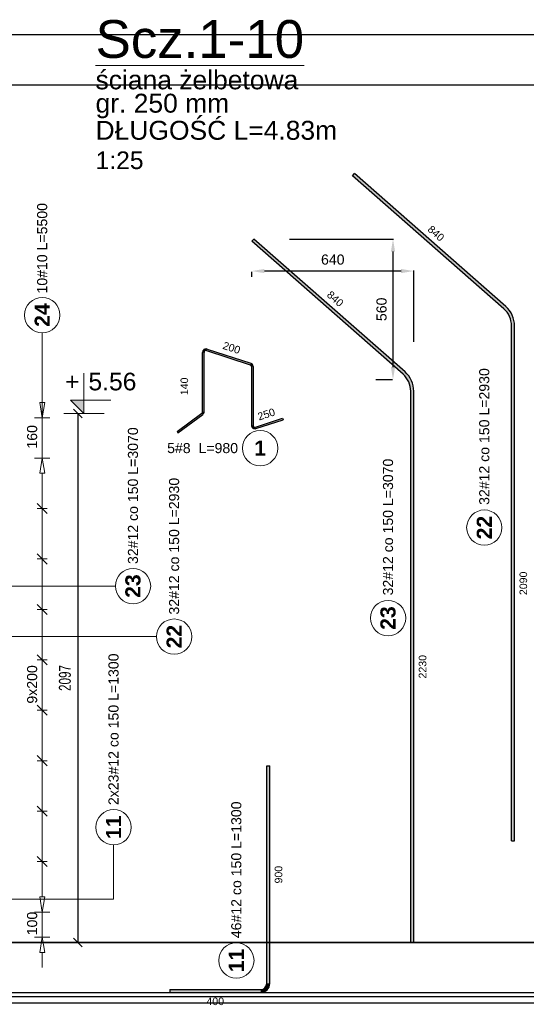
# Model space of a CAD drawing. Extents: x -1474 to 455485, y -101625 to 75879.
# Tile 38 of 40: x 371779 to 373788, y -87599 to -83694. Entities that reach past the tile are written whole.
import ezdxf
from ezdxf.enums import TextEntityAlignment as Align

# ---------------------------------------------------------------- set-up
doc = ezdxf.new("R2010")
doc.units = 0
doc.header["$LTSCALE"] = 10
doc.header["$MEASUREMENT"] = 0
doc.layers.add('P-Opis', color=1, linetype='Continuous', lineweight=18)
doc.layers.add('P-Wymiar', color=254, linetype='Continuous', lineweight=9)
for name, color, linetype in [('RCAD_opis kształtu pręta', 7, 'Continuous'), ('RCAD_opis rozkładu', 7, 'Continuous'), ('RCAD_pręt wyrzucony', 130, 'Continuous'), ('RCAD_symbole graficzne', 7, 'Continuous')]:
    doc.layers.add(name, color=color, linetype=linetype)
doc.styles.add('_Fd Opis', font='arial.ttf')
doc.styles.add('ROMANS', font='arial.ttf', dxfattribs={"width": 0.7})
doc.styles.add('style1', font='arial.ttf')
doc.styles.add('style3', font='arialbd.ttf')
doc.dimstyles.new('A25', dxfattribs={"dimscale": 27, "dimtxt": 1.75, "dimasz": 0.05, "dimexe": 0, "dimexo": 0, "dimgap": 1, "dimtad": 1, "dimdec": 4, "dimrnd": 1, "dimdsep": 46, "dimtxsty": 'ROMANS', "dimblk": '[[[[[[[[', "dimcen": 2, "dimdle": 2, "dimse1": 1, "dimse2": 1, "dimclrd": 256, "dimclrt": 1, "dimadec": 0, "dimazin": 0, "dimtfac": 1, "dimtdec": 4, "dimtix": 1, "dimtmove": 2, "dimatfit": 3, "dimldrblk": '[[[[[[[[', "dimfxl": 0, "dimtvp": 0.6, "dimtolj": 1, "dimlwd": -1, "dimarcsym": 0})
doc.dimstyles.new('RBCT DIM 20', dxfattribs={"dimtxt": 40, "dimasz": 50, "dimexe": 2.5, "dimexo": 150, "dimgap": 25, "dimtad": 1, "dimdec": 0, "dimzin": 1, "dimtxsty": 'style1', "dimcen": 50, "dimclrd": 8, "dimclre": 8, "dimclrt": 2, "dimadec": 0, "dimazin": 0, "dimtfac": 1, "dimtdec": 0, "dimtmove": 0, "dimatfit": 3, "dimfxl": 1, "dimarcsym": 0})

# ---------------------------------------------------------------- blocks, each defined once
blk = doc.blocks.new('[[[[[[[[')
at = {"layer": 'P-Wymiar'}
for p, q in [((-12.7, -12.7), (12.7, 12.7)), ((0, 0), (-4.6, 0)), ((0, 18), (0, -18))]:
    blk.add_line(p, q, dxfattribs=at)
blk = doc.blocks.new('*D179')
at = {"transparency": 16777216}
blk.add_line((372009.3, -85257.4), (372009.3, -87351.6), dxfattribs=at)
at = {"layer": 'Defpoints', "color": 0, "transparency": 16777216}
for p in [(371159.1, -85256.1), (371262.1, -87352.9), (372009.3, -87352.9)]:
    blk.add_point(p, dxfattribs=at)
at = {"transparency": 16777216, "xscale": 1.35, "yscale": 1.35, "zscale": 1.35}
for p, rotation in [((372009.3, -85256.1), 90), ((372009.3, -87352.9), 270)]:
    blk.add_blockref('[[[[[[[[', p, dxfattribs=dict(at, rotation=rotation))
at = {"color": 1, "transparency": 16777216, "insert": (371958.2, -86304.5), "char_height": 47.25, "attachment_point": 5, "rotation": 90, "style": 'ROMANS', "bg_fill": 3, "box_fill_scale": 1.25, "bg_fill_color": 256, "bg_fill_true_color": 13158600, "bg_fill_transparency": 0}
blk.add_mtext('\\A1;2097', dxfattribs=at)
blk = doc.blocks.new('*D186')
at = {"color": 8, "lineweight": -2, "transparency": 16777216}
for p, q in [((372699.1, -84713.9), (372699.1, -84693.4)), ((373291.3, -84690.9), (372749.1, -84690.9)), ((373341.3, -84971.5), (373341.3, -84688.4))]:
    blk.add_line(p, q, dxfattribs=at)
at = {"color": 8, "transparency": 16777216}
for points in [[(372749.1, -84682.6), (372749.1, -84699.2), (372699.1, -84690.9)], [(373291.3, -84682.6), (373291.3, -84699.2), (373341.3, -84690.9)]]:
    blk.add_solid(points, dxfattribs=at)
at = {"layer": 'Defpoints', "color": 0, "transparency": 16777216}
for p in [(372699.1, -84563.9), (372699.1, -84690.9), (373341.3, -85121.5)]:
    blk.add_point(p, dxfattribs=at)
at = {"color": 2, "transparency": 16777216, "insert": (373020.2, -84645.5), "char_height": 40, "attachment_point": 5, "style": 'style1'}
blk.add_mtext('640', dxfattribs=at)
blk = doc.blocks.new('*D187')
at = {"color": 8, "lineweight": -2, "transparency": 16777216}
for p, q in [((372849.1, -84563.9), (373261.5, -84563.9)), ((373259, -85071.5), (373259, -84613.9)), ((373191.3, -85121.5), (373256.5, -85121.5))]:
    blk.add_line(p, q, dxfattribs=at)
at = {"color": 8, "transparency": 16777216}
for points in [[(373250.7, -84613.9), (373267.4, -84613.9), (373259, -84563.9)], [(373250.7, -85071.5), (373267.4, -85071.5), (373259, -85121.5)]]:
    blk.add_solid(points, dxfattribs=at)
at = {"layer": 'Defpoints', "color": 0, "transparency": 16777216}
for p in [(372699.1, -84563.9), (373259, -84563.9), (373341.3, -85121.5)]:
    blk.add_point(p, dxfattribs=at)
at = {"color": 2, "transparency": 16777216, "insert": (373213.6, -84842.7), "char_height": 40, "attachment_point": 5, "rotation": 90, "style": 'style1'}
blk.add_mtext('560', dxfattribs=at)

msp = doc.modelspace()

# ---------------------------------------------------------------- hatches: boundary and pattern name
at = {"layer": 'RCAD_pręt wyrzucony'}
for points in [[(373706.21436, -84831.37416), (373698.29093, -84840.38633), (373098.68064, -84313.21436), (373106.60407, -84304.20218)], [(373306.64629, -85091.03064), (373298.72286, -85100.04282), (372699.11257, -84572.87085), (372707.036, -84563.85867)], [(373740.86524, -86950.62568), (373728.86524, -86950.62568), (373728.86524, -84907.97766), (373740.86524, -84907.97766)], [(372509.96226, -85248.56387), (372503.96226, -85248.56387), (372503.96226, -85013.31984), (372509.96226, -85013.31984)], [(372519.77989, -85006.18691), (372521.63399, -85000.48057), (372694.64952, -85056.69673), (372692.79542, -85062.40307)], [(372697.97779, -85069.53599), (372703.97779, -85069.53599), (372703.97779, -85302.45528), (372697.97779, -85302.45528)], [(373341.29717, -87352.33639), (373329.29717, -87352.33639), (373329.29717, -85167.63415), (373341.29717, -85167.63415)], [(372406.11827, -85331.94304), (372402.55777, -85327.11366), (372500.91288, -85254.60059), (372504.47338, -85259.42997)], [(372715.64952, -85315.29455), (372713.79542, -85309.58821), (372821.31045, -85274.65446), (372823.16455, -85280.3608)], [(372770.18138, -87515.93326), (372758.18138, -87515.93326), (372758.18138, -86652.93326), (372770.18138, -86652.93326)], [(372374.18138, -87551.93326), (372374.18138, -87539.93326), (372734.18138, -87539.93326), (372734.18138, -87551.93326)]]:
    msp.add_hatch(color=4, dxfattribs=at).paths.add_polyline_path(points, flags=0)
h = msp.add_hatch(color=4, dxfattribs=at)
edge = h.paths.add_edge_path(flags=0)
edge.add_line((373740.86524, -84907.97766), (373728.86524, -84907.97766))
edge.add_arc((373638.86524, -84907.97766), 90, 0, 48.67835589)
edge.add_line((373698.29093, -84840.38633), (373706.21436, -84831.37416))
edge.add_arc((373638.86524, -84907.97766), 102, 360, 408.67835589, ccw=False)
h = msp.add_hatch(color=4, dxfattribs=at)
edge = h.paths.add_edge_path(flags=0)
edge.add_line((372521.63399, -85000.48057), (372519.77989, -85006.18691))
edge.add_arc((372517.46226, -85013.31984), 7.5, 72, 180)
edge.add_line((372509.96226, -85013.31984), (372503.96226, -85013.31984))
edge.add_arc((372517.46226, -85013.31984), 13.5, 432, 540, ccw=False)
h = msp.add_hatch(color=4, dxfattribs=at)
edge = h.paths.add_edge_path(flags=0)
edge.add_line((372703.97779, -85069.53599), (372697.97779, -85069.53599))
edge.add_arc((372690.47779, -85069.53599), 7.5, 0, 72)
edge.add_line((372692.79542, -85062.40307), (372694.64952, -85056.69673))
edge.add_arc((372690.47779, -85069.53599), 13.5, 360, 432, ccw=False)
h = msp.add_hatch(color=4, dxfattribs=at)
edge = h.paths.add_edge_path(flags=0)
edge.add_line((373341.29717, -85167.63415), (373329.29717, -85167.63415))
edge.add_arc((373239.29717, -85167.63415), 90, 0, 48.67835589)
edge.add_line((373298.72286, -85100.04282), (373306.64629, -85091.03064))
edge.add_arc((373239.29717, -85167.63415), 102, 360, 408.67835589, ccw=False)
h = msp.add_hatch(color=4, dxfattribs=at)
edge = h.paths.add_edge_path(flags=0)
edge.add_line((372504.47338, -85259.42997), (372500.91288, -85254.60059))
edge.add_arc((372496.46226, -85248.56387), 7.5, -53.60021387, 0)
edge.add_line((372503.96226, -85248.56387), (372509.96226, -85248.56387))
edge.add_arc((372496.46226, -85248.56387), 13.5, 306.39978613, 360, ccw=False)
h = msp.add_hatch(color=4, dxfattribs=at)
edge = h.paths.add_edge_path(flags=0)
edge.add_line((372697.97779, -85302.45528), (372703.97779, -85302.45528))
edge.add_arc((372711.47779, -85302.45528), 7.5, -180, -72)
edge.add_line((372713.79542, -85309.58821), (372715.64952, -85315.29455))
edge.add_arc((372711.47779, -85302.45528), 13.5, 180, 288, ccw=False)
h = msp.add_hatch(color=4, dxfattribs=at)
edge = h.paths.add_edge_path(flags=0)
edge.add_line((372734.18138, -87551.93326), (372734.18138, -87539.93326))
edge.add_arc((372734.18138, -87515.93326), 24, -90.00000001, -0.00000001)
edge.add_line((372758.18138, -87515.93326), (372770.18138, -87515.93326))
edge.add_arc((372734.18138, -87515.93326), 36, 269.99999999, 359.99999999, ccw=False)

# ---------------------------------------------------------------- linework, layer by layer
at = {"layer": 'Defpoints', "color": 21}
for p in [(238098.40145, -83752.93326), (231219.52352, -83752.93326), (244474.54756, -83752.93326), (237595.66964, -83752.93326), (275978.67385, -83752.93326), (269099.79593, -83752.93326), (282354.81997, -83752.93326), (275475.94204, -83752.93326), (238152.43513, -83952.93326), (231273.5572, -83952.93326), (244528.58124, -83952.93326), (237649.70332, -83952.93326), (276032.70753, -83952.93326), (269153.82961, -83952.93326), (282408.85365, -83952.93326), (275529.97572, -83952.93326), (243115.86313, -87352.60185), (331205.41923, -87352.60185), (236236.98521, -87352.60185), (324326.5413, -87352.60185), (294834.79637, -87352.60185), (382924.35247, -87352.60185), (287955.91844, -87352.60185), (376045.47454, -87352.60185), (249492.00924, -87352.60185), (337581.56534, -87352.60185), (242613.13132, -87352.60185), (330702.68742, -87352.60185), (301210.94248, -87352.60185), (389300.49858, -87352.60185), (294332.06456, -87352.60185), (382421.62065, -87352.60185), (232413.86384, -87352.93326), (320503.41994, -87352.93326), (225534.98592, -87352.93326), (313624.54202, -87352.93326), (284132.79708, -87352.93326), (372222.35318, -87352.93326), (277253.91915, -87352.93326), (365343.47525, -87352.93326), (238790.00996, -87352.93326), (326879.56605, -87352.93326), (231911.13203, -87352.93326), (320000.68813, -87352.93326), (290508.94319, -87352.93326), (378598.49929, -87352.93326), (283630.06527, -87352.93326), (371719.62137, -87352.93326), (243115.86313, -87551.60185), (331205.41923, -87551.60185), (236236.98521, -87551.60185), (324326.5413, -87551.60185), (294834.79637, -87551.60185), (382924.35247, -87551.60185), (287955.91844, -87551.60185), (376045.47454, -87551.60185), (249492.00924, -87551.60185), (337581.56534, -87551.60185), (242613.13132, -87551.60185), (330702.68742, -87551.60185), (301210.94248, -87551.60185), (389300.49858, -87551.60185), (294332.06456, -87551.60185), (382421.62065, -87551.60185), (280996.13554, -87551.60185), (369085.69163, -87551.60185), (274117.25761, -87551.60185), (362206.81371, -87551.60185), (332715.06877, -87551.60185), (420804.62487, -87551.60185), (325836.19085, -87551.60185), (413925.74694, -87551.60185), (287372.28165, -87551.60185), (375461.83775, -87551.60185), (280493.40372, -87551.60185), (368582.95982, -87551.60185), (339091.21489, -87551.60185), (427180.77098, -87551.60185), (332212.33696, -87551.60185), (420301.89306, -87551.60185), (232413.86384, -87551.93326), (320503.41994, -87551.93326), (225534.98592, -87551.93326), (313624.54202, -87551.93326), (284132.79708, -87551.93326), (372222.35318, -87551.93326), (277253.91915, -87551.93326), (365343.47525, -87551.93326), (238790.00996, -87551.93326), (326879.56605, -87551.93326), (231911.13203, -87551.93326), (320000.68813, -87551.93326), (290508.94319, -87551.93326), (378598.49929, -87551.93326), (283630.06527, -87551.93326), (371719.62137, -87551.93326), (270294.13625, -87551.93326), (358383.69234, -87551.93326), (263415.25832, -87551.93326), (351504.81442, -87551.93326), (322013.06948, -87551.93326), (410102.62558, -87551.93326), (315134.19156, -87551.93326), (403223.74766, -87551.93326), (276670.28236, -87551.93326), (364759.83846, -87551.93326), (269791.40444, -87551.93326), (357880.96053, -87551.93326), (328389.2156, -87551.93326), (416478.7717, -87551.93326), (321510.33767, -87551.93326), (409599.89377, -87551.93326), (243115.86313, -87567.60185), (331205.41923, -87567.60185), (236236.98521, -87567.60185), (324326.5413, -87567.60185), (294834.79637, -87567.60185), (382924.35247, -87567.60185), (287955.91844, -87567.60185), (376045.47454, -87567.60185), (249492.00924, -87567.60185), (337581.56534, -87567.60185), (242613.13132, -87567.60185), (330702.68742, -87567.60185), (301210.94248, -87567.60185), (389300.49858, -87567.60185), (294332.06456, -87567.60185), (382421.62065, -87567.60185), (280996.13554, -87567.60185), (369085.69163, -87567.60185), (274117.25761, -87567.60185), (362206.81371, -87567.60185), (332715.06877, -87567.60185), (420804.62487, -87567.60185), (325836.19085, -87567.60185), (413925.74694, -87567.60185), (287372.28165, -87567.60185), (375461.83775, -87567.60185), (280493.40372, -87567.60185), (368582.95982, -87567.60185), (339091.21489, -87567.60185), (427180.77098, -87567.60185), (332212.33696, -87567.60185), (420301.89306, -87567.60185), (232413.86384, -87567.93326), (320503.41994, -87567.93326), (225534.98592, -87567.93326), (313624.54202, -87567.93326), (284132.79708, -87567.93326), (372222.35318, -87567.93326), (277253.91915, -87567.93326), (365343.47525, -87567.93326), (238790.00996, -87567.93326), (326879.56605, -87567.93326), (231911.13203, -87567.93326), (320000.68813, -87567.93326), (290508.94319, -87567.93326), (378598.49929, -87567.93326), (283630.06527, -87567.93326), (371719.62137, -87567.93326), (270294.13625, -87567.93326), (358383.69234, -87567.93326), (263415.25832, -87567.93326), (351504.81442, -87567.93326), (322013.06948, -87567.93326), (410102.62558, -87567.93326), (315134.19156, -87567.93326), (403223.74766, -87567.93326), (276670.28236, -87567.93326), (364759.83846, -87567.93326), (269791.40444, -87567.93326), (357880.96053, -87567.93326), (328389.2156, -87567.93326), (416478.7717, -87567.93326), (321510.33767, -87567.93326), (409599.89377, -87567.93326), (243115.86313, -87592.60185), (331205.41923, -87592.60185), (236236.98521, -87592.60185), (324326.5413, -87592.60185), (294834.79637, -87592.60185), (382924.35247, -87592.60185), (287955.91844, -87592.60185), (376045.47454, -87592.60185), (249492.00924, -87592.60185), (337581.56534, -87592.60185), (242613.13132, -87592.60185), (330702.68742, -87592.60185), (301210.94248, -87592.60185), (389300.49858, -87592.60185), (294332.06456, -87592.60185), (382421.62065, -87592.60185), (280996.13554, -87592.60185), (369085.69163, -87592.60185), (274117.25761, -87592.60185), (362206.81371, -87592.60185), (332715.06877, -87592.60185), (420804.62487, -87592.60185), (325836.19085, -87592.60185), (413925.74694, -87592.60185), (287372.28165, -87592.60185), (375461.83775, -87592.60185), (280493.40372, -87592.60185), (368582.95982, -87592.60185), (339091.21489, -87592.60185), (427180.77098, -87592.60185), (332212.33696, -87592.60185), (420301.89306, -87592.60185), (232413.86384, -87592.93326), (320503.41994, -87592.93326), (225534.98592, -87592.93326), (313624.54202, -87592.93326), (284132.79708, -87592.93326), (372222.35318, -87592.93326), (277253.91915, -87592.93326), (365343.47525, -87592.93326), (238790.00996, -87592.93326), (326879.56605, -87592.93326), (231911.13203, -87592.93326), (320000.68813, -87592.93326), (290508.94319, -87592.93326), (378598.49929, -87592.93326), (283630.06527, -87592.93326), (371719.62137, -87592.93326), (270294.13625, -87592.93326), (358383.69234, -87592.93326), (263415.25832, -87592.93326), (351504.81442, -87592.93326), (322013.06948, -87592.93326), (410102.62558, -87592.93326), (315134.19156, -87592.93326), (403223.74766, -87592.93326), (276670.28236, -87592.93326), (364759.83846, -87592.93326), (269791.40444, -87592.93326), (357880.96053, -87592.93326), (328389.2156, -87592.93326), (416478.7717, -87592.93326), (321510.33767, -87592.93326), (409599.89377, -87592.93326)]:
    msp.add_xline(p, (1, 0), dxfattribs=at)
at = {"layer": 'RCAD_opis kształtu pręta', "color": 8, "lineweight": 0}
msp.add_line((372151.03344, -87181.22212), (372151.03344, -86966.47775), dxfattribs=at)
for centre in [(372228.12608, -85940.15488), (372391.19825, -86140.57286), (372151.03344, -86896.47775)]:
    msp.add_circle(centre, 70, dxfattribs=at)
at = {"layer": 'RCAD_opis rozkładu', "color": 8, "lineweight": 0}
for p, q in [((371868.16883, -85152.61152), (371868.16883, -85212.61152)), ((371878.16883, -85212.61152), (371858.16883, -85212.61152)), ((371858.16883, -87392.60185), (371878.16883, -87392.60185)), ((371868.16883, -87452.60185), (371868.16883, -87392.60185))]:
    msp.add_line(p, q, dxfattribs=at)
msp.add_circle((371868.16883, -84865.69627), 70, dxfattribs=at)
at = {"layer": 'RCAD_pręt wyrzucony', "color": 4}
for p, q in [((373098.68064, -84313.21436), (373106.60407, -84304.20218)), ((373698.29093, -84840.38633), (373098.68064, -84313.21436)), ((373706.21436, -84831.37416), (373106.60407, -84304.20218)), ((372699.11257, -84572.87085), (372707.036, -84563.85867)), ((373306.64629, -85091.03064), (372707.036, -84563.85867)), ((373298.72286, -85100.04282), (372699.11257, -84572.87085)), ((373728.86524, -86950.62568), (373728.86524, -84907.97766)), ((373740.86524, -86950.62568), (373740.86524, -84907.97766)), ((372503.96226, -85248.56387), (372503.96226, -85013.31984)), ((372509.96226, -85248.56387), (372509.96226, -85013.31984)), ((372519.77989, -85006.18691), (372692.79542, -85062.40307)), ((372521.63399, -85000.48057), (372694.64952, -85056.69673)), ((372697.97779, -85069.53599), (372697.97779, -85302.45528)), ((372703.97779, -85069.53599), (372703.97779, -85302.45528)), ((373329.29717, -87352.33639), (373329.29717, -85167.63415)), ((373341.29717, -87352.33639), (373341.29717, -85167.63415)), ((372402.55777, -85327.11366), (372500.91288, -85254.60059)), ((372406.11827, -85331.94304), (372504.47338, -85259.42997)), ((372713.79542, -85309.58821), (372821.31045, -85274.65446)), ((372715.64952, -85315.29455), (372823.16455, -85280.3608)), ((372821.31045, -85274.65446), (372823.16455, -85280.3608)), ((372402.55777, -85327.11366), (372406.11827, -85331.94304)), ((372758.18138, -87515.93326), (372758.18138, -86652.93326)), ((372758.18138, -86652.93326), (372770.18138, -86652.93326)), ((372770.18138, -87515.93326), (372770.18138, -86652.93326)), ((373728.86524, -86950.62568), (373740.86524, -86950.62568)), ((373329.29717, -87352.33639), (373341.29717, -87352.33639)), ((372374.18138, -87539.93326), (372734.18138, -87539.93326)), ((372374.18138, -87539.93326), (372374.18138, -87551.93326)), ((372374.18138, -87551.93326), (372734.18138, -87551.93326))]:
    msp.add_line(p, q, dxfattribs=at)
at = {"layer": 'RCAD_pręt wyrzucony', "color": 8, "lineweight": 0}
for centre in [(372732.16937, -85393.15867), (373620.99247, -85708.25979), (373239.39116, -86067.00033), (372637.84215, -87424.74817)]:
    msp.add_circle(centre, 70, dxfattribs=at)
at = {"layer": 'RCAD_pręt wyrzucony', "color": 4}
for centre, radius, start, end in [((373638.86524, -84907.97766), 90, 360, 48.67835589), ((373638.86524, -84907.97766), 102, 360, 48.67835589), ((372517.46226, -85013.31984), 13.5, 72, 180), ((372517.46226, -85013.31984), 7.5, 72, 180), ((372690.47779, -85069.53599), 7.5, 0, 72), ((372690.47779, -85069.53599), 13.5, 360, 72), ((373239.29717, -85167.63415), 90, 360, 48.67835589), ((373239.29717, -85167.63415), 102, 360, 48.67835589), ((372496.46226, -85248.56387), 7.5, 306.39978613, 360), ((372496.46226, -85248.56387), 13.5, 306.39978613, 360), ((372711.47779, -85302.45528), 13.5, 180, 288), ((372711.47779, -85302.45528), 7.5, 180, 288), ((372734.18138, -87515.93326), 24, 269.99999999, 359.99999999), ((372734.18138, -87515.93326), 36, 269.99999999, 359.99999999)]:
    msp.add_arc(centre, radius, start, end, dxfattribs=at)
at = {"layer": 'RCAD_symbole graficzne', "color": 1, "lineweight": 0}
msp.add_line((372140.29107, -85202.75992), (371980.29107, -85202.75992), dxfattribs=at)

# ---------------------------------------------------------------- texts
at = {"layer": 'P-Opis', "attachment_point": 4, "style": '_Fd Opis'}
for s, insert, char_height, width in [('{\\LScz.1-10}', (372079.6325, -83771.79001), 150, 652.1828104), ('ściana żelbetowa', (372079.6325, -83933.20441), 75, 803.7687585), ('gr. 250 mm', (372079.6325, -84036.58295), 75, 529.8601637), ('DŁUGOŚĆ L=4.83m', (372079.6325, -84133.24134), 75, 1016.1834925)]:
    msp.add_mtext(s, dxfattribs=dict(at, insert=insert, char_height=char_height, width=width))
at = {"layer": 'P-Opis', "insert": (372079.6325, -84252.052), "char_height": 70, "attachment_point": 4, "style": '_Fd Opis'}
msp.add_mtext('1:25', dxfattribs=at)
at = {"layer": 'RCAD_opis kształtu pręta', "color": 1, "attachment_point": 5, "rotation": 90}
for s, insert, char_height, style in [('32#12 co 150 L=3070', (372228.12608, -85581.54642), 40, 'style1'), ('32#12 co 150 L=2930', (372391.19825, -85781.9644), 40, 'style1'), ('23', (372228.12608, -85940.15488), 60, 'style3'), ('22', (372391.19825, -86140.57286), 60, 'style3'), ('2x23#12 co 150 L=1300', (372151.03344, -86508.00572), 40, 'style1'), ('11', (372151.03344, -86896.47775), 60, 'style3')]:
    msp.add_mtext(s, dxfattribs=dict(at, insert=insert, char_height=char_height, style=style))
at = {"layer": 'RCAD_opis rozkładu', "color": 2, "insert": (371868.16883, -84600.6076), "char_height": 40, "attachment_point": 5, "rotation": 90, "style": 'style1'}
msp.add_mtext('10#10 L=5500', dxfattribs=at)
at = {"layer": 'RCAD_opis rozkładu', "color": 1, "insert": (371868.16883, -84865.69627), "char_height": 60, "attachment_point": 5, "rotation": 90, "style": 'style3'}
msp.add_mtext('24', dxfattribs=at)
at = {"layer": 'RCAD_pręt wyrzucony', "color": 1, "attachment_point": 5}
for s, insert, char_height, rotation, style in [('840', (373429.5192, -84541.50265), 30, 318.67835589, 'style1'), ('840', (373029.95113, -84801.15914), 30, 318.67835589, 'style1'), ('200', (372618.95735, -84995.30167), 30, 342, 'style1'), ('140', (372431.737, -85148.11776), 30, 90, 'style1'), ('250', (372756.73734, -85258.83435), 30, 18, 'style1'), ('22', (373620.99247, -85708.25979), 60, 90, 'style3'), ('2090', (373775.86524, -85929.30167), 30, 90, 'style1'), ('23', (373239.39116, -86067.00033), 60, 90, 'style3'), ('2230', (373376.29717, -86259.98527), 30, 90, 'style1'), ('900', (372805.18138, -87084.43326), 30, 89.99999999, 'style1'), ('11', (372637.84215, -87424.74817), 60, 90, 'style3'), ('400', (372554.18138, -87586.93326), 30, 359.99999999, 'style1')]:
    msp.add_mtext(s, dxfattribs=dict(at, insert=insert, char_height=char_height, rotation=rotation, style=style))
at = {"layer": 'RCAD_pręt wyrzucony', "color": 2, "char_height": 40, "rotation": 90, "style": 'style1'}
for s, insert, attachment_point in [('32#12 co 150 L=2930', (373620.99247, -85618.25979), 4), ('32#12 co 150 L=3070', (373239.39116, -85977.00033), 4), ('46#12 co 150 L=1300', (372637.84215, -87065.32116), 5)]:
    msp.add_mtext(s, dxfattribs=dict(at, insert=insert, attachment_point=attachment_point))
at = {"layer": 'RCAD_pręt wyrzucony', "color": 2, "insert": (372504.05204, -85393.15867), "char_height": 40, "attachment_point": 5, "style": 'style1'}
msp.add_mtext('5#8  L=980', dxfattribs=at)
at = {"layer": 'RCAD_pręt wyrzucony', "color": 1, "insert": (372732.16937, -85393.15867), "char_height": 60, "attachment_point": 5, "style": 'style3'}
msp.add_mtext('1', dxfattribs=at)
at = {"layer": 'RCAD_symbole graficzne', "color": 2, "style": 'style1'}
msp.add_text('+', height=70, dxfattribs=at).set_placement((372015.84663, -85184.98214), align=Align.BOTTOM_RIGHT)
msp.add_text('5.56 ', height=70, dxfattribs=at).set_placement((372051.40219, -85184.98214), align=Align.BOTTOM_LEFT)

# ---------------------------------------------------------------- dimensions: what is measured, and where the dimension line sits
dim = msp.add_linear_dim(base=(372699.11257, -84690.89483), p1=(373341.29717, -85121.49539), p2=(372699.11257, -84563.85867), text='640', dimstyle='RBCT DIM 20')
dim.commit()
dim.dimension.update_dxf_attribs({"geometry": '*D186', "text_midpoint": (373020.20487, -84645.47191)})
dim = msp.add_linear_dim(base=(373259.02512, -84563.85867), p1=(373341.29717, -85121.49539), p2=(372699.11257, -84563.85867), angle=90, text='560', dimstyle='RBCT DIM 20')
dim.commit()
dim.dimension.update_dxf_attribs({"geometry": '*D187', "text_midpoint": (373213.6022, -84842.67703)})

# ---------------------------------------------------------------- next in the draw order: dimensions: what is measured, and where the dimension line sits
dim = msp.add_linear_dim(base=(372009.32441, -87352.93326), p1=(371159.13857, -85256.09325), p2=(371262.13902, -87352.93326), angle=90, dimstyle='A25', override={"dimfxl": 160, "dimfxlon": 1, "dimtfill": 1})
dim.commit()
dim.dimension.update_dxf_attribs({"geometry": '*D179', "text_midpoint": (371958.19983, -86304.51326)})

# ---------------------------------------------------------------- next in the draw order: hatches: boundary and pattern name
at = {"layer": 'RCAD_symbole graficzne'}
msp.add_hatch(color=1, dxfattribs=at).paths.add_polyline_path([(371980.29107, -85202.75992), (372033.62441, -85256.09325), (372033.62441, -85202.75992)], flags=0)

# ---------------------------------------------------------------- next in the draw order: linework, layer by layer
at = {"layer": 'Defpoints', "color": 21}
for p in [(280996.13554, -87352.60185), (369085.69163, -87352.60185), (274117.25761, -87352.60185), (362206.81371, -87352.60185), (332715.06877, -87352.60185), (420804.62487, -87352.60185), (325836.19085, -87352.60185), (413925.74694, -87352.60185), (287372.28165, -87352.60185), (375461.83775, -87352.60185), (280493.40372, -87352.60185), (368582.95982, -87352.60185), (339091.21489, -87352.60185), (427180.77098, -87352.60185), (332212.33696, -87352.60185), (420301.89306, -87352.60185), (270294.13625, -87352.93326), (358383.69234, -87352.93326), (263415.25832, -87352.93326), (351504.81442, -87352.93326), (322013.06948, -87352.93326), (410102.62558, -87352.93326), (315134.19156, -87352.93326), (403223.74766, -87352.93326), (276670.28236, -87352.93326), (364759.83846, -87352.93326), (269791.40444, -87352.93326), (357880.96053, -87352.93326), (328389.2156, -87352.93326), (416478.7717, -87352.93326), (321510.33767, -87352.93326), (409599.89377, -87352.93326)]:
    msp.add_xline(p, (1, 0), dxfattribs=at)
at = {"layer": 'RCAD_opis kształtu pręta', "color": 8, "lineweight": 0}
for p, q in [((372158.12608, -85940.15488), (371544.67503, -85940.15488)), ((372321.19825, -86140.57286), (371707.7472, -86140.57286)), ((372151.03344, -87181.22212), (371542.56108, -87181.22212))]:
    msp.add_line(p, q, dxfattribs=at)
at = {"layer": 'RCAD_opis rozkładu', "color": 8, "lineweight": 0}
for p, q in [((371868.16883, -84935.69627), (371868.16883, -85272.61152)), ((371868.16883, -85272.61152), (371858.16883, -85212.61152)), ((371878.16883, -85212.61152), (371868.16883, -85272.61152)), ((371898.16883, -85272.61152), (371838.16883, -85272.61152)), ((371868.16883, -85432.60185), (371868.16883, -85272.61152)), ((371898.16883, -85432.60185), (371838.16883, -85432.60185)), ((371858.16883, -85492.60185), (371868.16883, -85432.60185)), ((371868.16883, -85432.60185), (371878.16883, -85492.60185)), ((371858.16883, -85492.60185), (371878.16883, -85492.60185)), ((371868.16883, -85632.60185), (371868.16883, -85492.60185)), ((371888.16883, -85652.60185), (371848.16883, -85612.60185)), ((371888.16883, -85632.60185), (371848.16883, -85632.60185)), ((371868.16883, -85832.60185), (371868.16883, -85632.60185)), ((371888.16883, -85852.60185), (371848.16883, -85812.60185)), ((371888.16883, -85832.60185), (371848.16883, -85832.60185)), ((371868.16883, -86032.60185), (371868.16883, -85832.60185)), ((371888.16883, -86052.60185), (371848.16883, -86012.60185)), ((371888.16883, -86032.60185), (371848.16883, -86032.60185)), ((371868.16883, -86232.60185), (371868.16883, -86032.60185)), ((371888.16883, -86252.60185), (371848.16883, -86212.60185)), ((371888.16883, -86232.60185), (371848.16883, -86232.60185)), ((371868.16883, -86332.60185), (371868.16883, -86232.60185)), ((371868.16883, -86332.60185), (371868.16883, -86432.60185)), ((371848.16883, -86412.60185), (371888.16883, -86452.60185)), ((371888.16883, -86432.60185), (371848.16883, -86432.60185)), ((371868.16883, -86432.60185), (371868.16883, -86632.60185)), ((371848.16883, -86612.60185), (371888.16883, -86652.60185)), ((371888.16883, -86632.60185), (371848.16883, -86632.60185)), ((371868.16883, -86632.60185), (371868.16883, -86832.60185)), ((371848.16883, -86812.60185), (371888.16883, -86852.60185)), ((371888.16883, -86832.60185), (371848.16883, -86832.60185)), ((371868.16883, -86832.60185), (371868.16883, -87032.60185)), ((371848.16883, -87012.60185), (371888.16883, -87052.60185)), ((371888.16883, -87032.60185), (371848.16883, -87032.60185)), ((371868.16883, -87032.60185), (371868.16883, -87172.60185)), ((371868.16883, -87232.60185), (371858.16883, -87172.60185)), ((371878.16883, -87172.60185), (371858.16883, -87172.60185)), ((371878.16883, -87172.60185), (371868.16883, -87232.60185)), ((371898.16883, -87232.60185), (371838.16883, -87232.60185)), ((371868.16883, -87232.60185), (371868.16883, -87332.60185)), ((371898.16883, -87332.60185), (371838.16883, -87332.60185)), ((371858.16883, -87392.60185), (371868.16883, -87332.60185)), ((371868.16883, -87332.60185), (371878.16883, -87392.60185))]:
    msp.add_line(p, q, dxfattribs=at)
at = {"layer": 'RCAD_symbole graficzne', "color": 1, "lineweight": 0}
for p, q in [((372033.62441, -85256.09325), (372033.62441, -85096.09325)), ((371980.29107, -85202.75992), (372033.62441, -85256.09325)), ((372113.62441, -85256.09325), (371953.62441, -85256.09325))]:
    msp.add_line(p, q, dxfattribs=at)

# ---------------------------------------------------------------- next in the draw order: texts
at = {"layer": 'RCAD_opis rozkładu', "color": 2, "char_height": 40, "attachment_point": 7, "rotation": 90, "style": 'style1'}
for s, insert in [('160', (371848.59175, -85394.84407)), ('9x200', (371848.59175, -86406.23078)), ('100', (371848.59175, -87324.83923))]:
    msp.add_mtext(s, dxfattribs=dict(at, insert=insert))

doc.saveas('drawing.dxf')
